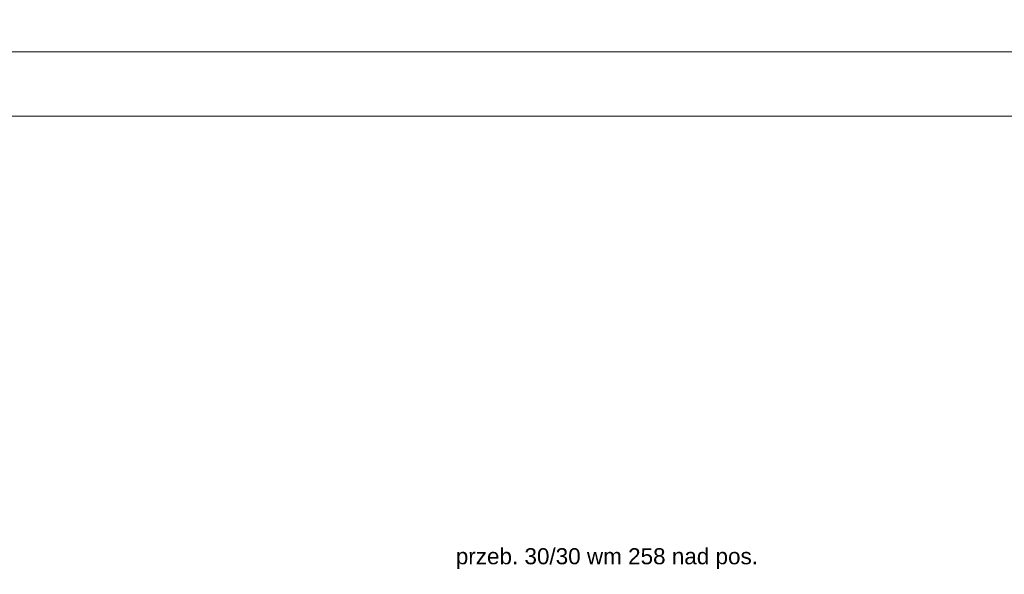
# Model space of a CAD drawing. Extents: x 4615668 to 9294084, y 16339 to 10688993.
# Tile 244 of 256: x 4725240 to 4726158, y 5341110 to 5341627. Entities that reach past the tile are written whole.
import ezdxf

# ---------------------------------------------------------------- set-up
doc = ezdxf.new("R2010")
doc.units = 0
doc.header["$MEASUREMENT"] = 0
doc.layers.add('hatch', color=253, linetype='Continuous', lineweight=0)
doc.layers.add('K-OPISY', color=252, linetype='Continuous', lineweight=15)
doc.styles.add('ARIAL_CE', font='arial.ttf', dxfattribs={"height": 15})

msp = doc.modelspace()

# ---------------------------------------------------------------- linework, layer by layer
at = {"layer": 'hatch', "color": 252}
for points in [[(4723207.62, 5341597.39), (4727407.62, 5341597.39), (4727407.62, 5344545.39), (4723207.62, 5344545.39)], [(4723207.62, 5341597.39), (4727407.62, 5341597.39), (4727407.62, 5344545.39), (4723207.62, 5344545.39)], [(4723207.62, 5338649.39), (4727407.62, 5338649.39), (4727407.62, 5341597.39), (4723207.62, 5341597.39)], [(4723207.62, 5338649.39), (4727407.62, 5338649.39), (4727407.62, 5341597.39), (4723207.62, 5341597.39)], [(4723527.62, 5341537.39), (4727347.62, 5341537.39), (4727347.62, 5338709.39), (4723527.62, 5338709.39)]]:
    msp.add_lwpolyline(points, close=True, dxfattribs=at)

# ---------------------------------------------------------------- texts
at = {"layer": 'K-OPISY', "insert": (4725646.5, 5341114.6), "char_height": 15, "attachment_point": 7, "style": 'ARIAL_CE'}
msp.add_mtext('{\\C0;przeb. 30/30 wm 258 nad pos.}', dxfattribs=at)

doc.saveas('drawing.dxf')
